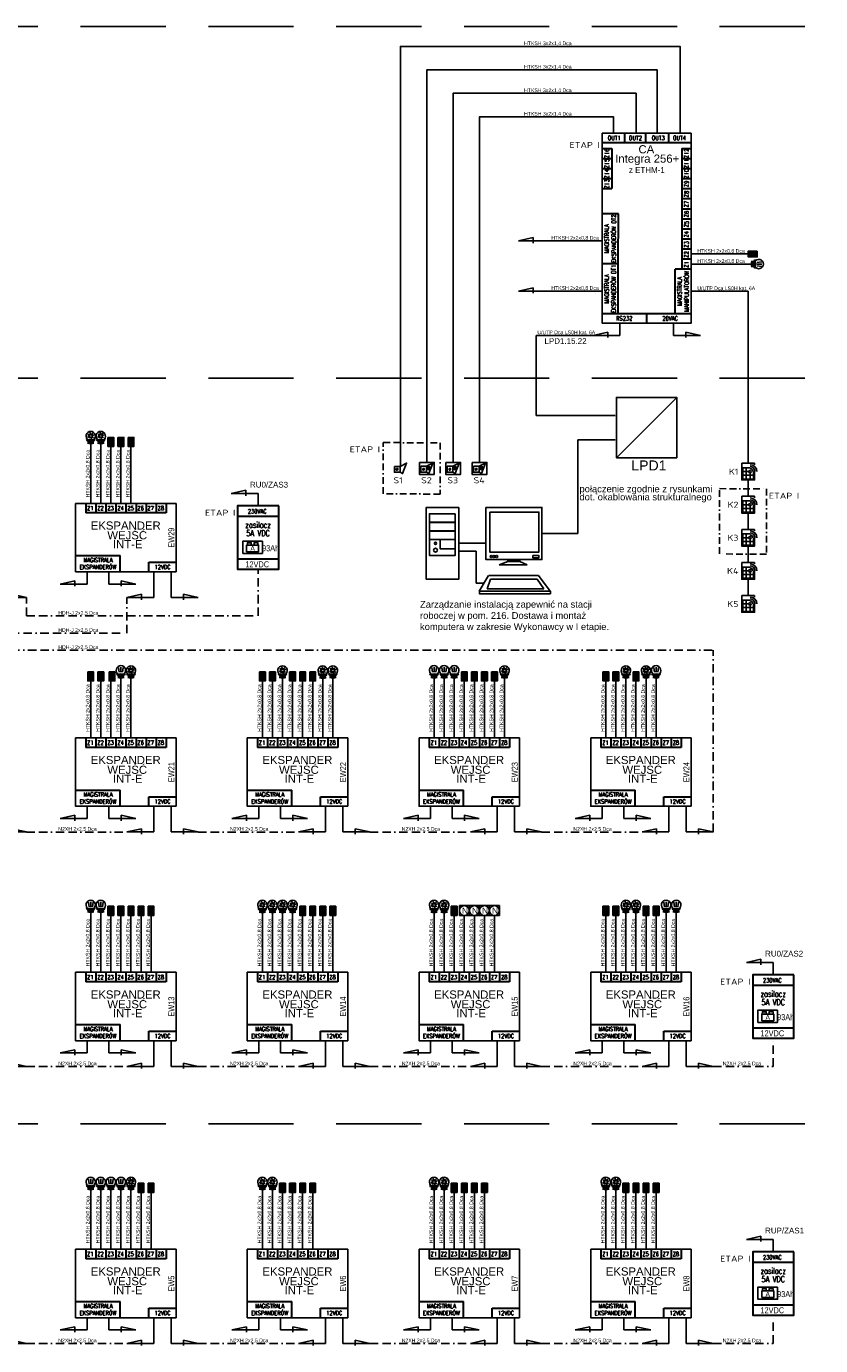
# Model space of a CAD drawing. Header units: millimetres. Extents: x 94562 to 148980, y -25377 to 3008.
# Tile 122 of 140: x 119289 to 121656, y -16883 to -12949. Entities that reach past the tile are written whole.
import ezdxf
from ezdxf.enums import TextEntityAlignment as Align

# ---------------------------------------------------------------- set-up
doc = ezdxf.new("R2010")
doc.units = ezdxf.units.MM
doc.set_wipeout_variables(frame=1)
doc.linetypes.add('BORDER2', pattern=[0.875, 0.25, -0.125, 0.25, -0.125, 0, -0.125])
doc.linetypes.add('HIDDENX2', pattern=[19.05, 12.7, -6.35])
doc.layers.add('el_korytka elektryczne ogólne', color=7, linetype='Continuous', true_color=0x003cf0)
for name, color, linetype in [('tt_opis', 30, 'Continuous'), ('tt_pomoc', 42, 'Continuous'), ('tt_symbole', 40, 'Continuous')]:
    doc.layers.add(name, color=color, linetype=linetype)
doc.styles.add('Arial CE', font='arial.ttf')
doc.styles.add('Arial$001', font='arial.ttf', dxfattribs={"height": 1.422839})
doc.styles.add('iso', font='isocpeur.ttf', dxfattribs={"width": 1.2})
doc.styles.add('ROMANC', font='times.ttf', dxfattribs={"height": 20})
doc.styles.add('ROMANS', font='romans', dxfattribs={"width": 0.85})
doc.styles.get("Standard").update_dxf_attribs({"font": 'arial.ttf'})

# ---------------------------------------------------------------- blocks, each defined once
blk = doc.blocks.new('Integra 256+')
at = {"layer": 'tt_symbole', "lineweight": 30}
for p, q in [((116822.5, -14462.1), (116822.5, -14433.6)), ((116885.6, -14462.1), (116885.6, -14433.6)), ((116953.8, -14462.1), (116953.8, -14433.6)), ((116755, -14462.1), (117020.7, -14462.1)), ((116755, -14479.3), (116783.5, -14479.3)), ((116755, -14509.3), (116783.5, -14509.3)), ((116783.5, -14479.3), (116783.5, -14599.2)), ((116992.3, -14479.3), (116992.3, -14839.1)), ((116992.3, -14479.3), (117020.7, -14479.3)), ((116992.3, -14509.3), (117020.7, -14509.3)), ((116755, -14539.3), (116783.5, -14539.3)), ((116992.3, -14539.3), (117020.7, -14539.3)), ((116755, -14569.2), (116783.5, -14569.2)), ((116992.3, -14569.2), (117020.7, -14569.2)), ((116755, -14599.2), (116783.5, -14599.2)), ((116992.3, -14599.2), (117020.7, -14599.2)), ((116992.3, -14629.2), (117020.7, -14629.2)), ((116992.4, -14659.2), (117020.8, -14659.2)), ((116803.6, -14674.4), (116755, -14674.4)), ((116803.2, -14824), (116803.6, -14674.4)), ((116992.3, -14689.2), (117020.8, -14689.2)), ((116992.3, -14719.2), (117020.8, -14719.2)), ((116992.3, -14749.2), (117020.7, -14749.2)), ((116992.3, -14779.2), (117020.7, -14779.2)), ((116803.2, -14824), (116755, -14824)), ((116802.9, -14972), (116803.2, -14824)), ((116992.3, -14809.1), (117020.7, -14809.1)), ((116972.5, -14972), (116972.6, -14839.1)), ((117020.7, -14839.1), (116972.5, -14839.1)), ((116755, -14972), (117020.7, -14972)), ((116887.9, -15000.4), (116887.9, -14972))]:
    blk.add_line(p, q, dxfattribs=at)
at = {"layer": 'tt_symbole'}
for p, q in [((116808, -15037), (116808, -15000.4)), ((116967.7, -15037), (116967.7, -15000.4)), ((116728, -15037), (116771.5, -15027.4)), ((116808, -15037), (116728, -15037)), ((116771.5, -15027.4), (116771.5, -15043.5)), ((116967.7, -15037), (117047.8, -15037)), ((117047.8, -15037), (117004.3, -15027.4)), ((117004.3, -15027.4), (117004.3, -15043.5))]:
    blk.add_line(p, q, dxfattribs=at)
at = {"layer": 'tt_symbole', "linetype": 'Continuous', "lineweight": -2}
for points in [[(116755, -14433.6), (117020.7, -14433.6), (117020.7, -14433.6)], [(116755, -15000.4), (116755, -14433.6), (116755, -14433.6)], [(117020.7, -14433.6), (117020.7, -15000.4), (117020.7, -15000.4)], [(117020.7, -15000.4), (116755, -15000.4), (116755, -15000.4)]]:
    blk.add_lwpolyline(points, dxfattribs=at)
at = {"layer": 'tt_symbole', "style": 'Arial$001'}
for s, height, p in [('CA', 24.22, (116863.3, -14494.1)), ('Integra 256+', 24.217, (116793.9, -14521.9))]:
    blk.add_text(s, height=height, dxfattribs=at).set_placement(p)
at = {"layer": 'tt_symbole', "char_height": 12.6, "width": 272.559, "attachment_point": 5, "style": 'ROMANS'}
for s, insert, rotation in [('OUT1', (116790.9, -14448), 359.9919), ('OUT2', (116854, -14448), 359.9919), ('OUT3', (116922.2, -14448), 359.9919), ('OUT4', (116985.3, -14448), 359.9919), ('{\\W0.8;Z16}', (116769.3, -14494), 89.9919), ('{\\W0.8;Z15}', (116769.3, -14524.5), 89.9919), ('{\\W0.8;Z12}', (117006.6, -14494), 89.9919), ('{\\W0.8;Z11}', (117006.6, -14524.5), 89.9919), ('{\\W0.8;Z14}', (116769.3, -14554.4), 89.9919), ('{\\W0.8;Z10}', (117006.6, -14554.4), 89.9919), ('{\\W0.8;Z13}', (116769.3, -14585.2), 89.9919), ('{\\W0.8;Z9}', (117006.6, -14585.2), 89.9919), ('{\\W0.8;Z8}', (117006.6, -14615.2), 89.9919), ('{\\W0.8;Z6}', (117006.6, -14675.2), 89.9919), ('{\\W0.8;Z7}', (117006.6, -14645.2), 89.9919), ('{\\W0.8;MAGISTRALA \\PEKSPANDERÓW DT2}', (116779.2, -14748.2), 89.9919), ('{\\W0.8;Z5}', (117006.6, -14705.2), 89.9919), ('{\\W0.8;Z4}', (117006.6, -14735.2), 89.9919), ('{\\W0.8;Z3}', (117006.6, -14765.2), 89.9919), ('{\\W0.8;Z2}', (117006.6, -14795.1), 89.9919), ('{\\W0.8;Z1}', (117006.6, -14825.1), 89.9919), ('{\\W0.8;MAGISTRALA \\PEKSPANDERÓW DT1}', (116778.8, -14897.8), 89.9919), ('{\\W0.8;MAGISTRALA \\PMANIPULATORÓW}', (116996.4, -14905.4), 89.9919), ('RS232', (116820.9, -14986.3), 359.9919), ('{\\W0.8;20VAC}', (116957.7, -14986.3), 359.9919)]:
    blk.add_mtext(s, dxfattribs=dict(at, insert=insert, rotation=rotation))
at = {"layer": 'tt_symbole', "linetype": 'Continuous', "lineweight": 20, "ltscale": 6, "insert": (116834.8, -14535.2), "char_height": 17, "width": 342.619, "attachment_point": 1}
blk.add_mtext('z ETHM-1', dxfattribs=at)
blk = doc.blocks.new('EKS WE')
at = {"layer": 'tt_symbole', "lineweight": 30}
for p, q in [((117911.6, -14454.7), (117911.6, -14483.1)), ((117941.6, -14454.7), (117941.6, -14483.1)), ((117971.6, -14454.7), (117971.6, -14483.1)), ((118001.6, -14454.7), (118001.6, -14483.1)), ((118031.6, -14454.7), (118031.6, -14483.1)), ((118061.6, -14454.7), (118061.6, -14483.1)), ((118091.6, -14454.7), (118091.6, -14483.1)), ((118121.5, -14454.7), (118121.5, -14483.1)), ((118151.5, -14454.7), (118151.5, -14483.1)), ((118151.5, -14483.1), (117911.6, -14483.1)), ((117881.7, -14610.4), (118014.5, -14610.4)), ((118014.5, -14658.6), (118014.5, -14610.4)), ((118099.9, -14630.2), (118181.5, -14630.2)), ((118099.9, -14658.6), (118099.9, -14630.2))]:
    blk.add_line(p, q, dxfattribs=at)
at = {"layer": 'tt_symbole'}
for p, q in [((117915.6, -14695.2), (117915.6, -14658.6)), ((117980.5, -14695.2), (117980.5, -14658.6)), ((118114.8, -14735.4), (118114.8, -14658.6)), ((118166.6, -14735.4), (118166.6, -14658.6)), ((117835.6, -14695.2), (117879.1, -14685.6)), ((117915.6, -14695.2), (117835.6, -14695.2)), ((117879.1, -14685.6), (117879.1, -14701.7)), ((117980.5, -14695.2), (118060.6, -14695.2)), ((118060.6, -14695.2), (118017.1, -14685.6)), ((118017.1, -14685.6), (118017.1, -14701.7)), ((118034.7, -14735.4), (118078.2, -14725.8)), ((118114.8, -14735.4), (118034.7, -14735.4)), ((118078.2, -14725.8), (118078.2, -14741.9)), ((118166.6, -14735.4), (118246.7, -14735.4)), ((118246.7, -14735.4), (118203.2, -14725.8)), ((118203.2, -14725.8), (118203.2, -14741.9))]:
    blk.add_line(p, q, dxfattribs=at)
at = {"layer": 'tt_symbole', "linetype": 'Continuous', "lineweight": -2}
for points in [[(117881.7, -14658.6), (117881.7, -14454.7)], [(117881.7, -14454.7), (118181.5, -14454.7)], [(118181.5, -14658.6), (118181.5, -14454.7)], [(118181.5, -14658.6), (117881.7, -14658.6), (117881.7, -14658.6)]]:
    blk.add_lwpolyline(points, dxfattribs=at)
at = {"color": 0, "width": 0.8}
blk.add_attdef('AK', text='', height=18, rotation=89.9919, dxfattribs=at).set_placement((118167, -14556.9), align=Align.MIDDLE_CENTER)
at = {"layer": 'tt_symbole', "style": 'Arial$001'}
for s, p in [('EKSPANDER', (117926.6, -14532.9)), ('WEJŚĆ', (117976.2, -14562)), ('INT-E', (117992.7, -14588.6))]:
    blk.add_text(s, height=24.22, dxfattribs=at).set_placement(p)
at = {"layer": 'tt_symbole', "char_height": 12.6, "width": 272.559, "attachment_point": 5, "rotation": 359.9919, "style": 'ROMANS'}
for s, insert in [('{\\W0.8;Z1}', (117925.6, -14469)), ('{\\W0.8;Z2}', (117955.6, -14469)), ('{\\W0.8;Z3}', (117985.6, -14469)), ('{\\W0.8;Z4}', (118015.6, -14469)), ('{\\W0.8;Z5}', (118045.6, -14469)), ('{\\W0.8;Z6}', (118075.6, -14469)), ('{\\W0.8;Z7}', (118105.5, -14469)), ('{\\W0.8;Z8}', (118135.5, -14469)), ('{\\W0.8;MAGISTRALA \\PEKSPANDERÓW}', (117948.2, -14634.2)), ('{\\W0.8;12VDC}', (118140.7, -14644.5))]:
    blk.add_mtext(s, dxfattribs=dict(at, insert=insert))
blk = doc.blocks.new('SYM_ALM czujka PIR+MW')
at = {"layer": 'tt_symbole'}
for p, q in [((8.9, 1.7), (17.3, 1.7)), ((13.1, 5.2), (13.1, -5.2)), ((8.9, -1.7), (17.3, -1.7))]:
    blk.add_line(p, q, dxfattribs=at)
for points in [[(0, 0), (8.6, 0)], [(8.9, 5.2), (25.6, 12.7)], [(25.3, 4.9), (39.7, 7)], [(25.7, 0), (40.2, 0)], [(8.9, -5.2), (25.6, -12.7)], [(25.3, -4.9), (39.7, -7)]]:
    blk.add_lwpolyline(points, dxfattribs=at)
blk.add_lwpolyline([(8.9, 5.2), (17.3, 5.2), (17.3, -5.2), (8.9, -5.2)], close=True, dxfattribs=at)
for centre, radius, start, end in [((45.3, 0), 36.7, 164.7657, 195.2343), ((-8, 0), 29.1, 332.915, 27.085), ((31.3, 0), 13.9, 245.7911, 114.2089)]:
    blk.add_arc(centre, radius, start, end, dxfattribs=at)
blk = doc.blocks.new('SYM_ALM czujka zbicia')
at = {"layer": 'tt_symbole'}
for p, q in [((8.9, 1.7), (17.3, 1.7)), ((13.1, 5.2), (13.1, -5.2)), ((8.9, -1.7), (17.3, -1.7))]:
    blk.add_line(p, q, dxfattribs=at)
for points in [[(0, 0), (8.6, 0)], [(8.9, 5.2), (25.6, 12.7)], [(28, 2.4), (24.5, 5.8)], [(25.4, 5), (27.6, -6.5)], [(29.7, 4.2), (29.7, 8.5), (28.6, 7.4), (27, 9)], [(31.5, 5.9), (35, 2.4), (35, -2.6), (31.5, -6.1), (28, -2.6), (28, 2.4), (31.5, 5.9)], [(33.3, 4.2), (37.2, 8.1)], [(35, -0.1), (38.9, -0.1), (42.3, 3.3)], [(35.2, 6.1), (35.2, 8.1)], [(35.2, 6.1), (38.2, 6.1)], [(35.5, -4.4), (38.8, 3.6)], [(8.9, -5.2), (25.6, -12.7)], [(28, -2.6), (23.2, -2.6)], [(29.7, -4.4), (25.6, -8.5)], [(31.5, -6.1), (34.6, -9.3)], [(33.3, -4.4), (37.7, -4.4), (40.1, -6.8)], [(34.1, -8.8), (36, -8.8)]]:
    blk.add_lwpolyline(points, dxfattribs=at)
blk.add_lwpolyline([(8.9, 5.2), (17.3, 5.2), (17.3, -5.2), (8.9, -5.2)], close=True, dxfattribs=at)
for centre, radius, start, end in [((45.3, 0), 36.7, 164.7657, 195.2343), ((-8, 0), 29.1, 332.915, 27.085), ((31.3, 0), 13.9, 245.7911, 114.2089)]:
    blk.add_arc(centre, radius, start, end, dxfattribs=at)
blk = doc.blocks.new('SYM_ALM kontaktron')
at = {"layer": 'tt_symbole', "transparency": 33554687}
for points in [[(-2.6, -14.2), (-2.6, 14.2), (-9.1, 14.2), (-9.1, -14.2)], [(9.1, -14.2), (9.1, 14.2), (2.6, 14.2), (2.6, -14.2)]]:
    blk.add_hatch(color=256, dxfattribs=at).paths.add_polyline_path(points)
at = {"layer": 'tt_symbole'}
blk.add_lwpolyline([(-9.1, 14.2), (9.1, 14.2), (9.1, -14.2), (-9.1, -14.2)], close=True, dxfattribs=at)
for points in [[(-2.6, 14.2), (-2.6, -14.2)], [(2.6, 14.2), (2.6, -14.2)]]:
    blk.add_lwpolyline(points, dxfattribs=at)
blk = doc.blocks.new('SYM_ALM sygn aku zas')
at = {"layer": 'tt_symbole', "transparency": 33554687}
blk.add_hatch(color=256, dxfattribs=at).paths.add_polyline_path([(-2, 0), (-2, -2.7), (-0.7, -2.7), (-0.7, 2.7), (-2, 2.7)])
at = {"layer": 'tt_symbole'}
for points in [[(-8.6, 8.8), (8.6, 8.8), (8.6, -8.8), (-8.6, -8.8)], [(-2, 2.7), (-0.7, 2.7), (-0.7, -2.7), (-2, -2.7)]]:
    blk.add_lwpolyline(points, close=True, dxfattribs=at)
for points in [[(-4.7, 0), (-2, 0)], [(0.7, 4), (0.7, -4)], [(0.7, 0), (3.4, 0)], [(8.6, -8.8), (15.9, -12.8), (27.8, 18.6), (8.6, 8.8)]]:
    blk.add_lwpolyline(points, dxfattribs=at)
blk = doc.blocks.new('SYM_ALM sygn opt-aku zas zewn')
blk.add_wipeout([(0, 35.9), (44.2, 35.9), (44.2, 0), (0, 0)])
blk.add_hatch(color=256).paths.add_polyline_path([(10.5, 17.9), (10.5, 12.6), (11.8, 12.6), (11.8, 17.9)])
for points in [[(0, 35.9), (44.2, 35.9), (44.2, 0), (0, 0)], [(3.9, 24.1), (21.1, 24.1), (21.1, 6.4), (3.9, 6.4)], [(10.5, 17.9), (11.8, 17.9), (11.8, 12.6), (10.5, 12.6)]]:
    blk.add_lwpolyline(points, close=True)
for points in [[(7.8, 15.3), (10.5, 15.3)], [(13.2, 19.2), (13.2, 11.3)], [(13.2, 15.3), (16, 15.3)], [(21.1, 6.4), (28.4, 2.5), (40.4, 33.9), (21.1, 24.1)], [(24.3, 15.4), (31, 22.1)], [(24.3, 22.1), (31, 15.4)]]:
    blk.add_lwpolyline(points)
blk.add_circle((27.7, 18.8), 4.74)
blk = doc.blocks.new('SSWiN Akumulator')
at = {"linetype": 'ByBlock', "lineweight": -2}
blk.add_lwpolyline([(59.8, 74.8), (-59.8, 74.8), (-59.8, 0), (59.8, 0)], close=True, dxfattribs=at)
at = {"linetype": 'ByBlock', "lineweight": -2, "ltscale": 10}
for points in [[(-36.7, 10.1), (36.7, 10.1), (36.7, 50.7), (-36.7, 50.7)], [(-32.3, 50.7), (-8.7, 50.7), (-8.7, 65.8), (-32.3, 65.8)], [(32.3, 50.7), (8.7, 50.7), (8.7, 65.8), (32.3, 65.8)]]:
    blk.add_lwpolyline(points, close=True, dxfattribs=at)
at = {"linetype": 'ByBlock', "lineweight": -2, "ltscale": 10, "style": 'ROMANC'}
for s, p in [('+', (-27.4, 50.2)), ('-', (16.4, 53))]:
    blk.add_text(s, height=16.2, dxfattribs=at).set_placement(p)
at = {"style": 'Arial CE'}
blk.add_text('A', height=30, dxfattribs=at).set_placement((0, 30.4), align=Align.MIDDLE_CENTER)
blk = doc.blocks.new('ZAS')
at = {"color": 0}
for p, q in [((-141.3, 225.8), (-97.8, 235.4)), ((-61.2, 225.8), (-141.3, 225.8)), ((-97.8, 235.4), (-97.8, 219.3)), ((-61.2, 189.3), (-61.2, 225.8))]:
    blk.add_line(p, q, dxfattribs=at)
at = {"color": 0, "lineweight": 30}
for p, q in [((-122.4, 158.4), (0, 158.4)), ((-122.4, 30.8), (0, 30.8))]:
    blk.add_line(p, q, dxfattribs=at)
blk.add_lwpolyline([(0, 189.3), (-122.4, 189.3), (-122.4, 0), (0, 0)], close=True, dxfattribs=at)
at = {"color": 0, "xscale": 0.4874940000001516, "yscale": 0.4874940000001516, "zscale": 0.4874940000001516}
blk.add_blockref('SSWiN Akumulator', (-77.6, 47.5), dxfattribs=at)
at = {"color": 0, "insert": (-64, 172.5), "char_height": 12.6, "width": 272.559, "attachment_point": 5, "rotation": 359.9919, "style": 'ROMANS'}
blk.add_mtext('\\Fromans.shx;\\W0.8;230VAC', dxfattribs=at)
at = {"color": 0, "char_height": 18, "width": 484.501, "attachment_point": 2, "rotation": 359.9919}
for s, insert in [('\\Fromans.shx;\\W0.8;zasilacz', (-61.4, 141.3)), ('{\\Fromans|c238;\\W0.8;5A VDC}', (-61.4, 116.5))]:
    blk.add_mtext(s, dxfattribs=dict(at, insert=insert))
at = {"color": 0, "width": 0.8}
for tag, rotation, p in [('AK', 89.9919, (-26.4, 62.5)), ('24VAC', 359.9919, (-64, 14.7))]:
    blk.add_attdef(tag, text='', height=18, rotation=rotation, dxfattribs=at).set_placement(p, align=Align.MIDDLE_CENTER)
blk = doc.blocks.new('PN1')
at = {"layer": 'tt_symbole'}
for p, q in [((-14.7, 29.5), (14.7, 29.5)), ((-14.7, 0), (-14.7, 29.5)), ((14.7, 0), (-14.7, 0)), ((14.7, 29.5), (14.7, 0))]:
    blk.add_line(p, q, dxfattribs=at)
blk.add_circle((0, 14.7), 14.7, dxfattribs=at)
at = {"layer": 'tt_symbole', "insert": (-7.3, 23.8), "char_height": 18, "attachment_point": 1}
blk.add_mtext_dynamic_manual_height_columns('N', width=6.122, gutter_width=12.5, heights=[0], dxfattribs=at)
blk = doc.blocks.new('SYM_ALM manip z czyt kart')
blk.add_line((13.6, 35.8), (13.6, 32.5))
for points in [[(-13.6, 35.8), (13.6, 35.8)], [(13.6, 17.9), (13.6, 0), (-13.6, 0), (-13.6, 35.8)], [(-11.6, 25.9), (4, 25.9)], [(11.6, 17.9), (11.6, 2), (-11.6, 2), (-11.6, 25.9)], [(-11.6, 17.9), (1.3, 17.9)], [(-11.6, 10), (11.6, 10)], [(-4, 2), (-4, 25.9)], [(4, 2), (4, 15.3)]]:
    blk.add_lwpolyline(points)
blk.add_circle((4, 17.9), 2.64)
for radius in [14.6, 10.6, 6.27]:
    blk.add_arc((4, 17.9), radius, 0, 90)
blk = doc.blocks.new('Z$W@#3F003CB0')
at = {"layer": 'tt_symbole'}
for p, q in [((-53.8, -13.8), (23.8, -13.8)), ((-53.8, -37.5), (-4.2, -37.5)), ((-4.2, -37.5), (-4.2, -128.7)), ((87.1, -66.8), (62.1, -76.6)), ((142.6, -76.6), (120.9, -66.8)), ((4.5, -151.5), (31.7, -107)), ((32.8, -107), (175.2, -107)), ((62.1, -76.6), (142.6, -76.6)), ((175.2, -107), (207.9, -151.5)), ((-4.2, -128.7), (16.9, -128.7)), ((27.3, -145), (37.1, -117.8)), ((190.5, -145), (27.3, -145)), ((37.1, -117.8), (170.9, -117.8)), ((170.9, -117.8), (190.5, -145)), ((207.9, -151.5), (4.5, -151.5))]:
    blk.add_line(p, q, dxfattribs=at)
for points in [[(-53.8, 88.2), (-147, 88.2), (-147, -117.6), (-53.8, -117.6)], [(24.3, 88.2), (184.8, 88.2), (184.8, -61.3), (24.3, -61.3)], [(-63.8, 70.1), (-137.8, 70.1), (-137.8, 46.2), (-63.8, 46.2)], [(-63.8, 70.1), (-137.8, 70.1), (-137.8, -49.4), (-63.8, -49.4)], [(-63.8, 45.1), (-137.8, 45.1), (-137.8, 21.2), (-63.8, 21.2)], [(35.2, 75.2), (176.1, 75.2), (176.1, -39.6), (35.2, -39.6)], [(-63.8, 20.1), (-137.8, 20.1), (-137.8, -3.8), (-63.8, -3.8)], [(-63.8, -3.8), (-107.3, -3.8), (-107.3, -29.9), (-63.8, -29.9)], [(87.1, -62.5), (120.9, -62.5), (120.9, -66.8), (87.1, -66.8)], [(158.9, -49.3), (175.7, -49.3), (175.7, -56.2), (158.9, -56.2)], [(5.6, -151.5), (209, -151.5), (209, -159.1), (5.6, -159.1)]]:
    blk.add_lwpolyline(points, close=True, dxfattribs=at)
for centre, radius in [((-120.4, -34.2), 5.43), ((-120.4, -14.6), 3.26), ((39.2, -52.3), 2.97), ((47.1, -52.3), 2.97), ((55, -52.3), 2.97)]:
    blk.add_circle(centre, radius, dxfattribs=at)

msp = doc.modelspace()

# ---------------------------------------------------------------- linework, layer by layer
at = {"layer": 'tt_opis', "linetype": 'HIDDENX2', "ltscale": 20}
for points in [[(117164.5, -12949.2), (121656.4, -12949.2)], [(117164.5, -13997.7), (121656.4, -13997.7)], [(117164.5, -16221.7), (121656.4, -16221.7)]]:
    msp.add_lwpolyline(points, dxfattribs=at)
at = {"layer": 'tt_pomoc'}
for p, q in [((120755.7, -13588.7), (120799.2, -13579.1)), ((121005.3, -13588.7), (120755.7, -13588.7)), ((120799.2, -13579.1), (120799.2, -13595.2)), ((120755.7, -13738.3), (120799.2, -13728.7)), ((121005.3, -13738.3), (120755.7, -13738.3)), ((120799.2, -13728.7), (120799.2, -13744.8)), ((120808.7, -13870.6), (120808.7, -14109.1)), ((121044.4, -14109.1), (120808.7, -14109.1)), ((120932.8, -14181.7), (120932.8, -14461.4)), ((121044.4, -14181.7), (120932.8, -14181.7)), ((120825.9, -14461.4), (120932.8, -14461.4))]:
    msp.add_line(p, q, dxfattribs=at)
at = {"layer": 'tt_pomoc', "lineweight": -2}
for points in [[(121440.4, -13627.8), (121271, -13627.8), (121271, -13627.8)], [(121440.4, -13657.8), (121271, -13657.8), (121271, -13657.8)], [(121440.4, -13739.2), (121271, -13739.2), (121271, -13739.2)], [(120978.2, -13870.6), (120808.7, -13870.6), (120808.7, -13870.6)], [(119480.8, -14201.9), (119480.8, -14371.4), (119480.8, -14371.4)], [(119510.8, -14201.9), (119510.8, -14371.4), (119510.8, -14371.4)], [(119540.8, -14201.9), (119540.8, -14371.4), (119540.8, -14371.4)], [(119570.8, -14201.9), (119570.8, -14371.4), (119570.8, -14371.4)], [(119600.7, -14201.9), (119600.7, -14371.3), (119600.7, -14371.3)], [(119480.8, -14901), (119480.8, -15070.5), (119480.8, -15070.5)], [(119510.8, -14901), (119510.8, -15070.5), (119510.8, -15070.5)], [(119540.8, -14901), (119540.8, -15070.5), (119540.8, -15070.5)], [(119570.8, -14901), (119570.8, -15070.5), (119570.8, -15070.5)], [(119600.7, -14901), (119600.7, -15070.5), (119600.7, -15070.5)], [(119992.6, -14901), (119992.6, -15070.5), (119992.6, -15070.5)], [(120022.5, -14901), (120022.5, -15070.5), (120022.5, -15070.5)], [(120052.5, -14901), (120052.5, -15070.5), (120052.5, -15070.5)], [(120082.5, -14901), (120082.5, -15070.5), (120082.5, -15070.5)], [(120112.5, -14901), (120112.5, -15070.5), (120112.5, -15070.5)], [(120142.5, -14901), (120142.5, -15070.5), (120142.5, -15070.5)], [(120172.5, -14901.1), (120172.5, -15070.6), (120172.5, -15070.6)], [(120202.5, -14901), (120202.5, -15070.5), (120202.5, -15070.5)], [(120504.3, -14901), (120504.3, -15070.5), (120504.3, -15070.5)], [(120534.3, -14901), (120534.3, -15070.5), (120534.3, -15070.5)], [(120564.3, -14901), (120564.3, -15070.5), (120564.3, -15070.5)], [(120594.3, -14901), (120594.3, -15070.5), (120594.3, -15070.5)], [(120624.3, -14901), (120624.3, -15070.5), (120624.3, -15070.5)], [(120654.3, -14901), (120654.3, -15070.5), (120654.3, -15070.5)], [(120684.2, -14901), (120684.2, -15070.5), (120684.2, -15070.5)], [(120714.2, -14901), (120714.2, -15070.5), (120714.2, -15070.5)], [(121016.1, -14901), (121016.1, -15070.5), (121016.1, -15070.5)], [(121046.1, -14901), (121046.1, -15070.5), (121046.1, -15070.5)], [(121076, -14901), (121076, -15070.5), (121076, -15070.5)], [(121106, -14901), (121106, -15070.5), (121106, -15070.5)], [(121136, -14901), (121136, -15070.5), (121136, -15070.5)], [(121166, -14901), (121166, -15070.5), (121166, -15070.5)], [(119480.8, -15600.2), (119480.8, -15769.7), (119480.8, -15769.7)], [(119510.8, -15600.2), (119510.8, -15769.7), (119510.8, -15769.7)], [(119540.8, -15600.2), (119540.8, -15769.7), (119540.8, -15769.7)], [(119570.8, -15600.2), (119570.8, -15769.7), (119570.8, -15769.7)], [(119600.7, -15600.2), (119600.7, -15769.7), (119600.7, -15769.7)], [(119630.7, -15600.2), (119630.7, -15769.7), (119630.7, -15769.7)], [(119660.7, -15600.2), (119660.7, -15769.7), (119660.7, -15769.7)], [(119992.6, -15600.2), (119992.6, -15769.7), (119992.6, -15769.7)], [(120022.5, -15600.2), (120022.5, -15769.7), (120022.5, -15769.7)], [(120052.5, -15600.2), (120052.5, -15769.7), (120052.5, -15769.7)], [(120082.5, -15600.2), (120082.5, -15769.7), (120082.5, -15769.7)], [(120112.5, -15600.2), (120112.5, -15769.7), (120112.5, -15769.7)], [(120142.5, -15600.2), (120142.5, -15769.7), (120142.5, -15769.7)], [(120172.5, -15600.2), (120172.5, -15769.7), (120172.5, -15769.7)], [(120202.5, -15600.2), (120202.5, -15769.7), (120202.5, -15769.7)], [(120504.3, -15600.2), (120504.3, -15769.7), (120504.3, -15769.7)], [(120534.3, -15600.2), (120534.3, -15769.7), (120534.3, -15769.7)], [(120564.3, -15600.2), (120564.3, -15769.7), (120564.3, -15769.7)], [(120594.3, -15600.2), (120594.3, -15769.7), (120594.3, -15769.7)], [(120624.3, -15600.2), (120624.3, -15769.7), (120624.3, -15769.7)], [(120654.3, -15600.2), (120654.3, -15769.7), (120654.3, -15769.7)], [(120684.2, -15600.2), (120684.2, -15769.7), (120684.2, -15769.7)], [(121016.1, -15600.2), (121016.1, -15769.7), (121016.1, -15769.7)], [(121046.1, -15600.2), (121046.1, -15769.7), (121046.1, -15769.7)], [(121076, -15600.2), (121076, -15769.7), (121076, -15769.7)], [(121106, -15600.2), (121106, -15769.7), (121106, -15769.7)], [(121136, -15600.2), (121136, -15769.7), (121136, -15769.7)], [(121166, -15600.2), (121166, -15769.7), (121166, -15769.7)], [(121196, -15600.2), (121196, -15769.7), (121196, -15769.7)], [(121226, -15600.2), (121226, -15769.7), (121226, -15769.7)], [(119480.8, -16425.9), (119480.8, -16595.4), (119480.8, -16595.4)], [(119510.8, -16425.9), (119510.8, -16595.4), (119510.8, -16595.4)], [(119540.8, -16425.9), (119540.8, -16595.4), (119540.8, -16595.4)], [(119570.8, -16425.9), (119570.8, -16595.4), (119570.8, -16595.4)], [(119600.7, -16425.9), (119600.7, -16595.4), (119600.7, -16595.4)], [(119630.7, -16425.9), (119630.7, -16595.4), (119630.7, -16595.4)], [(119660.7, -16425.9), (119660.7, -16595.4), (119660.7, -16595.4)], [(119992.6, -16425.9), (119992.6, -16595.4), (119992.6, -16595.4)], [(120022.5, -16425.9), (120022.5, -16595.4), (120022.5, -16595.4)], [(120052.5, -16425.9), (120052.5, -16595.4), (120052.5, -16595.4)], [(120082.5, -16425.9), (120082.5, -16595.4), (120082.5, -16595.4)], [(120112.5, -16425.9), (120112.5, -16595.4), (120112.5, -16595.4)], [(120142.5, -16425.9), (120142.5, -16595.4), (120142.5, -16595.4)], [(120504.3, -16425.9), (120504.3, -16595.4), (120504.3, -16595.4)], [(120534.3, -16425.9), (120534.3, -16595.4), (120534.3, -16595.4)], [(120564.3, -16425.9), (120564.3, -16595.4), (120564.3, -16595.4)], [(120594.3, -16425.9), (120594.3, -16595.4), (120594.3, -16595.4)], [(120624.3, -16425.9), (120624.3, -16595.4), (120624.3, -16595.4)], [(120654.3, -16425.9), (120654.3, -16595.4), (120654.3, -16595.4)], [(121016.1, -16425.9), (121016.1, -16595.4), (121016.1, -16595.4)], [(121046.1, -16425.9), (121046.1, -16595.4), (121046.1, -16595.4)], [(121076, -16425.9), (121076, -16595.4), (121076, -16595.4)], [(121106, -16425.9), (121106, -16595.4), (121106, -16595.4)], [(121136, -16425.9), (121136, -16595.4), (121136, -16595.4)], [(121166, -16425.9), (121166, -16595.4), (121166, -16595.4)]]:
    msp.add_lwpolyline(points, dxfattribs=at)
at = {"layer": 'tt_pomoc'}
for points in [[(121440.4, -13739.2), (121440.4, -14251.6)], [(121440.4, -14301.7), (121440.4, -14350.2)], [(121440.4, -14400.4), (121440.4, -14448.9)], [(121440.4, -14499), (121440.4, -14547.5)], [(121440.4, -14597.6), (121440.4, -14646.1)]]:
    msp.add_lwpolyline(points, dxfattribs=at)
at = {"layer": 'tt_pomoc', "linetype": 'BORDER2', "ltscale": 80}
msp.add_lwpolyline([(121355.2, -14327.5), (121494.8, -14328.2), (121494.8, -14522.9), (121355.2, -14522.2)], close=True, dxfattribs=at)
at = {"layer": 'tt_pomoc', "linetype": 'BORDER2', "ltscale": 100}
for points in [[(119979.9, -14707.1), (119979.9, -14567.9)], [(119289.1, -14707.1), (119289.1, -14652.1)], [(119588.9, -14758.1), (119588.9, -14652.1)], [(119289.1, -14707.1), (119979.9, -14707.1)], [(117753.8, -14758.1), (119588.9, -14758.1)], [(117541.8, -14809.2), (121336.1, -14809.2)], [(121336.1, -15351.3), (121336.1, -14809.2)], [(119289.1, -15351.3), (119588.9, -15351.3)], [(119800.8, -15351.3), (120100.6, -15351.3)], [(120312.6, -15351.3), (120612.4, -15351.3)], [(120824.4, -15351.3), (121124.1, -15351.3)], [(121515.2, -16050.4), (121515.2, -15966.3)], [(119289.1, -16050.4), (119588.9, -16050.4)], [(119800.8, -16050.4), (120100.6, -16050.4)], [(120312.6, -16050.4), (120612.4, -16050.4)], [(120824.4, -16050.4), (121124.1, -16050.4)], [(121336.1, -16050.4), (121515.2, -16050.4)], [(121515.2, -16876.2), (121515.2, -16792)], [(119289.1, -16876.2), (119588.9, -16876.2)], [(119800.8, -16876.2), (120100.6, -16876.2)], [(120312.6, -16876.2), (120612.4, -16876.2)], [(120824.4, -16876.2), (121124.1, -16876.2)], [(121336.1, -16876.2), (121515.2, -16876.2)]]:
    msp.add_lwpolyline(points, dxfattribs=at)
at = {"layer": 'tt_symbole'}
msp.add_line((121047.8, -14235.4), (121227.8, -14055.4), dxfattribs=at)
msp.add_lwpolyline([(121047.8, -14235.4), (121227.8, -14235.4), (121227.8, -14055.4), (121047.8, -14055.4)], close=True, dxfattribs=at)

# ---------------------------------------------------------------- block references
at = {"layer": 'el_korytka elektryczne ogólne'}
msp.add_blockref('Integra 256+', (4250.2, 1166.3), dxfattribs=at)
at = {"layer": 'tt_pomoc'}
for p in [(120594.3, -15600.2), (120624.3, -15600.2), (120654.3, -15600.2), (120684.2, -15600.2)]:
    msp.add_blockref('PN1', p, dxfattribs=at)
at = {"layer": 'tt_symbole', "color": 1, "xscale": 0.96, "yscale": 0.96, "zscale": 0.96, "rotation": 270}
msp.add_blockref('SYM_ALM kontaktron', (121454.1, -13627.8), dxfattribs=at)
at = {"layer": 'tt_symbole'}
for name, p in [('SYM_ALM czujka PIR+MW', (121441, -13657.8)), ('SYM_ALM sygn aku zas', (120394.4, -14269.8)), ('SYM_ALM sygn opt-aku zas zewn', (120460.5, -14285)), ('SYM_ALM sygn opt-aku zas zewn', (120539, -14285)), ('SYM_ALM sygn opt-aku zas zewn', (120617.6, -14285))]:
    msp.add_blockref(name, p, dxfattribs=at)
at = {"layer": 'tt_symbole', "rotation": 90}
for name, p in [('SYM_ALM czujka zbicia', (119480.8, -14201.9)), ('SYM_ALM czujka zbicia', (119510.8, -14201.9)), ('SYM_ALM czujka PIR+MW', (119570.8, -14900.5)), ('SYM_ALM czujka zbicia', (119600.7, -14901)), ('SYM_ALM czujka zbicia', (120052.5, -14901)), ('SYM_ALM czujka zbicia', (120172.5, -14901.1)), ('SYM_ALM czujka zbicia', (120202.5, -14901)), ('SYM_ALM czujka PIR+MW', (120504.3, -14900.5)), ('SYM_ALM czujka PIR+MW', (120534.3, -14900.5)), ('SYM_ALM czujka PIR+MW', (120564.3, -14900.5)), ('SYM_ALM czujka zbicia', (120714.2, -14901)), ('SYM_ALM czujka zbicia', (121076, -14901)), ('SYM_ALM czujka zbicia', (121136, -14901)), ('SYM_ALM czujka PIR+MW', (121166, -14900.5)), ('SYM_ALM czujka PIR+MW', (119480.8, -15599.7)), ('SYM_ALM czujka PIR+MW', (119510.8, -15599.7)), ('SYM_ALM czujka zbicia', (119992.6, -15600.2)), ('SYM_ALM czujka zbicia', (120022.5, -15600.2)), ('SYM_ALM czujka zbicia', (120052.5, -15600.2)), ('SYM_ALM czujka zbicia', (120082.5, -15600.2)), ('SYM_ALM czujka zbicia', (120504.3, -15600.2)), ('SYM_ALM czujka zbicia', (120534.3, -15600.2)), ('SYM_ALM czujka zbicia', (121076, -15600.2)), ('SYM_ALM czujka zbicia', (121106, -15600.2)), ('SYM_ALM czujka PIR+MW', (121196, -15599.7)), ('SYM_ALM czujka PIR+MW', (121226, -15599.7)), ('SYM_ALM czujka PIR+MW', (119480.8, -16425.9)), ('SYM_ALM czujka PIR+MW', (119510.8, -16425.9)), ('SYM_ALM czujka PIR+MW', (119540.8, -16425.9)), ('SYM_ALM czujka PIR+MW', (119570.8, -16425.9)), ('SYM_ALM czujka zbicia', (119600.7, -16425.9)), ('SYM_ALM czujka zbicia', (119992.6, -16425.9)), ('SYM_ALM czujka zbicia', (120022.5, -16425.9)), ('SYM_ALM czujka zbicia', (120504.3, -16425.9)), ('SYM_ALM czujka zbicia', (120534.3, -16425.9)), ('SYM_ALM czujka zbicia', (121016.1, -16425.9)), ('SYM_ALM czujka zbicia', (121046.1, -16425.9))]:
    msp.add_blockref(name, p, dxfattribs=at)
at = {"layer": 'tt_symbole', "color": 1, "xscale": 0.96, "yscale": 0.96, "zscale": 0.96}
for p in [(119540.8, -14188.2), (119570.8, -14188.2), (119600.7, -14188.2), (119480.8, -14887.4), (119510.8, -14887.4), (119544.3, -14887.4), (119992.6, -14887.4), (120022.5, -14887.4), (120082.5, -14887.4), (120112.5, -14887.4), (120142.5, -14887.4), (120594.3, -14887.4), (120624.3, -14887.4), (120654.3, -14887.4), (120684.2, -14887.4), (121016.1, -14887.4), (121046.1, -14887.4), (121106, -14887.4), (119540.8, -15586.5), (119570.8, -15586.5), (119600.7, -15586.5), (119630.7, -15586.5), (119660.7, -15586.5), (120112.5, -15586.5), (120142.5, -15586.5), (120172.5, -15586.5), (120202.5, -15586.5), (120564.3, -15586.5), (121016.1, -15586.5), (121046.1, -15586.5), (121136, -15586.5), (121166, -15586.5), (119630.7, -16412.3), (119660.7, -16412.3), (120052.5, -16412.2), (120082.5, -16412.2), (120112.5, -16412.2), (120142.5, -16412.3), (120564.3, -16412.2), (120594.3, -16412.2), (120624.3, -16412.2), (120654.3, -16412.3), (121076, -16412.2), (121106, -16412.2), (121136, -16412.2), (121166, -16412.3)]:
    msp.add_blockref('SYM_ALM kontaktron', p, dxfattribs=at)
at = {"layer": 'tt_symbole'}
for name, p, xscale, yscale, zscale in [('SYM_ALM manip z czyt kart', (121440.4, -14301.7), 1.4, 1.4, 1.4), ('SYM_ALM manip z czyt kart', (121440.4, -14400.4), 1.4, 1.4, 1.4), ('Z$W@#3F003CB0', (120633.7, -14475.4), 1.04, 1.04, 1.04), ('SYM_ALM manip z czyt kart', (121440.4, -14499), 1.4, 1.4, 1.4), ('SYM_ALM manip z czyt kart', (121440.4, -14597.6), 1.4, 1.4, 1.4), ('SYM_ALM manip z czyt kart', (121440.4, -14696.2), 1.4, 1.4, 1.4)]:
    msp.add_blockref(name, p, dxfattribs=dict(at, xscale=xscale, yscale=yscale, zscale=zscale))
ref = msp.add_blockref('ZAS', (120041.1, -14567.9), dxfattribs=at)
ref.add_attrib('AK', '93Ah', dxfattribs={"layer": '0', "color": 0, "height": 18, "rotation": 359.9919, "width": 0.8}).set_placement((120017, -14505.1), align=Align.MIDDLE_CENTER)
ref.add_attrib('24VAC', '12VDC', dxfattribs={"layer": '0', "color": 0, "height": 18, "rotation": 359.9919, "width": 0.8}).set_placement((119977.1, -14553.2), align=Align.MIDDLE_CENTER)
for p, values in [((1042.4, 83.3), {'AK': 'EW28'}), ((1554.2, 83.3), {'AK': 'EW29'}), ((1042.4, -615.8), {'AK': 'EW20'}), ((1554.2, -615.8), {'AK': 'EW21'}), ((2065.9, -615.8), {'AK': 'EW22'}), ((2577.7, -615.8), {'AK': 'EW23'}), ((3089.4, -615.8), {'AK': 'EW24'}), ((1042.4, -1315), {'AK': 'EW12'}), ((1554.2, -1315), {'AK': 'EW13'}), ((2065.9, -1315), {'AK': 'EW14'}), ((2577.7, -1315), {'AK': 'EW15'}), ((3089.4, -1315), {'AK': 'EW16'}), ((1042.4, -2140.8), {'AK': 'EW4'}), ((1554.2, -2140.8), {'AK': 'EW5'}), ((2065.9, -2140.8), {'AK': 'EW6'}), ((2577.7, -2140.8), {'AK': 'EW7'}), ((3089.4, -2140.8), {'AK': 'EW8'})]:
    msp.add_blockref('EKS WE', p, dxfattribs=at).add_auto_attribs(values)
ref = msp.add_blockref('ZAS', (121576.4, -15966.3), dxfattribs=at)
ref.add_attrib('AK', '93Ah', dxfattribs={"layer": '0', "color": 0, "height": 18, "rotation": 359.9919, "width": 0.8}).set_placement((121552.3, -15903.4), align=Align.MIDDLE_CENTER)
ref.add_attrib('24VAC', '12VDC', dxfattribs={"layer": '0', "color": 0, "height": 18, "rotation": 359.9919, "width": 0.8}).set_placement((121512.4, -15951.5), align=Align.MIDDLE_CENTER)
ref = msp.add_blockref('ZAS', (121576.4, -16792), dxfattribs=at)
ref.add_attrib('AK', '93Ah', dxfattribs={"layer": '0', "color": 0, "height": 18, "rotation": 359.9919, "width": 0.8}).set_placement((121552.3, -16729.1), align=Align.MIDDLE_CENTER)
ref.add_attrib('24VAC', '12VDC', dxfattribs={"layer": '0', "color": 0, "height": 18, "rotation": 359.9919, "width": 0.8}).set_placement((121512.4, -16777.3), align=Align.MIDDLE_CENTER)

# ---------------------------------------------------------------- texts
at = {"layer": 'tt_opis', "style": 'Arial$001'}
for s, p in [('HTKSH 3x2x1,4 Dca', (120772.4, -13005.2)), ('HTKSH 3x2x1,4 Dca', (120772.4, -13075.2)), ('HTKSH 3x2x1,4 Dca', (120772.4, -13145.2)), ('HTKSH 3x2x1,4 Dca', (120772.4, -13215.2)), ('HTKSH 2x2x0,8 Dca', (120853.6, -13585.2)), ('HTKSH 2x2x0,8 Dca', (121288.8, -13624.3)), ('HTKSH 2x2x0,8 Dca', (121288.8, -13654.3)), ('HTKSH 2x2x0,8 Dca', (120853.6, -13734.8)), ('U/UTP Dca LS0H kat. 6A', (121288.8, -13735.7)), ('U/UTP Dca LS0H kat. 6A', (120812, -13867.1)), ('HDH-J 2x2,5 Dca', (119384.1, -14703.6)), ('HDH-J 2x2,5 Dca', (119384.1, -14754.6)), ('HDH-J 2x2,5 Dca', (119384.1, -14805.6)), ('N2XH 2x2,5 Dca', (119384.1, -15347.8)), ('N2XH 2x2,5 Dca', (119895.9, -15347.8)), ('N2XH 2x2,5 Dca', (120407.6, -15347.8)), ('N2XH 2x2,5 Dca', (120919.4, -15347.8)), ('N2XH 2x2,5 Dca', (119384.1, -16046.9)), ('N2XH 2x2,5 Dca', (119895.9, -16046.9)), ('N2XH 2x2,5 Dca', (120407.6, -16046.9)), ('N2XH 2x2,5 Dca', (120919.4, -16046.9)), ('N2XH 2x2,5 Dca', (121364.6, -16046.9)), ('N2XH 2x2,5 Dca', (119384.1, -16872.7)), ('N2XH 2x2,5 Dca', (119895.9, -16872.7)), ('N2XH 2x2,5 Dca', (120407.6, -16872.7)), ('N2XH 2x2,5 Dca', (120919.4, -16872.7)), ('N2XH 2x2,5 Dca', (121364.6, -16872.7))]:
    msp.add_text(s, height=11, dxfattribs=at).set_placement(p)
for p in [(119477.3, -14353.5), (119507.3, -14353.5), (119537.3, -14353.5), (119567.3, -14353.5), (119597.2, -14353.5), (119477.3, -15052.7), (119507.3, -15052.7), (119537.3, -15052.7), (119567.3, -15052.7), (119597.2, -15052.7), (119989.1, -15052.7), (120019, -15052.7), (120049, -15052.7), (120079, -15052.7), (120109, -15052.7), (120139, -15052.7), (120169, -15052.7), (120199, -15052.7), (120500.8, -15052.7), (120530.8, -15052.6), (120560.8, -15052.6), (120590.8, -15052.7), (120620.8, -15052.7), (120650.7, -15052.7), (120680.7, -15052.7), (120710.7, -15052.7), (121012.6, -15052.7), (121042.6, -15052.7), (121072.5, -15052.7), (121102.5, -15052.7), (121132.5, -15052.7), (121162.5, -15052.7), (119477.3, -15751.8), (119507.3, -15751.8), (119537.3, -15751.8), (119567.3, -15751.8), (119597.2, -15751.8), (119627.2, -15751.8), (119657.2, -15751.8), (119989.1, -15751.8), (120019, -15751.8), (120049, -15751.8), (120079, -15751.8), (120109, -15751.8), (120139, -15751.8), (120169, -15751.8), (120199, -15751.8), (120500.8, -15751.8), (120530.8, -15751.8), (120560.8, -15751.8), (120590.8, -15751.8), (120620.8, -15751.8), (120650.7, -15751.8), (120680.7, -15751.8), (121012.6, -15751.8), (121042.6, -15751.8), (121072.5, -15751.8), (121102.5, -15751.8), (121132.5, -15751.8), (121162.5, -15751.8), (121192.5, -15751.8), (121222.5, -15751.8), (119477.3, -16577.6), (119507.3, -16577.6), (119537.3, -16577.6), (119567.3, -16577.6), (119597.2, -16577.6), (119627.2, -16577.6), (119657.2, -16577.6), (119989.1, -16577.6), (120019, -16577.6), (120049, -16577.6), (120079, -16577.6), (120109, -16577.6), (120139, -16577.6), (120500.8, -16577.6), (120530.8, -16577.6), (120560.8, -16577.6), (120590.8, -16577.6), (120620.8, -16577.6), (120650.7, -16577.6), (121012.6, -16577.6), (121042.6, -16577.6), (121072.5, -16577.6), (121102.5, -16577.6), (121132.5, -16577.6), (121162.5, -16577.6)]:
    msp.add_text('HTKSH 2x2x0,8 Dca', height=11, rotation=90, dxfattribs=at).set_placement(p)
at = {"layer": 'tt_opis'}
for s, p in [('połączenie zgodnie z rysunkami', (120937.6, -14338.3)), ('dot. okablowania strukturalnego', (120937.6, -14362.4))]:
    msp.add_text(s, height=20, dxfattribs=at).set_placement(p)
at = {"layer": 'tt_opis', "char_height": 18, "attachment_point": 6, "style": 'iso'}
for s, width, insert in [('ETAP I', 115.158, (120998.5, -13302.8)), ('ETAP I', 115.158, (120343.2, -14210.4)), ('K1', 38.575, (121411.6, -14277)), ('S1', 38.575, (120411, -14302.6)), ('ETAP I', 115.158, (121592.7, -14348.9)), ('ETAP I', 115.158, (119912, -14399.4)), ('K2', 38.575, (121411.6, -14375.6)), ('K3', 38.575, (121411.6, -14474.2)), ('K4', 38.575, (121411.6, -14572.8)), ('K5', 38.575, (121411.6, -14671.5)), ('ETAP I', 115.158, (121447.2, -15797.7)), ('ETAP I', 115.158, (121447.2, -16623.5))]:
    msp.add_mtext_dynamic_manual_height_columns(s, width=width, gutter_width=12.5, heights=[0], dxfattribs=dict(at, insert=insert))
at = {"layer": 'tt_opis', "linetype": 'Continuous', "lineweight": 20, "ltscale": 6, "attachment_point": 1}
for s, insert, char_height, width in [('LPD1.15.22', (120833.4, -13878.9), 17, 342.619), ('LPD1', (121092.2, -14243.4), 30, 342.619), ('RU0/ZAS3', (119955.6, -14307.2), 17, 342.619), ('Zarządzanie instalacją zapewnić na stacji roboczej w pom. 216. Dostawa i montaż komputera w zakresie Wykonawcy w I etapie.', (120462.3, -14662.4), 20, 586.306), ('RU0/ZAS2', (121490.9, -15705.5), 17, 342.619), ('RUP/ZAS1', (121490.9, -16531.2), 17, 342.619)]:
    msp.add_mtext(s, dxfattribs=dict(at, insert=insert, char_height=char_height, width=width))

# ---------------------------------------------------------------- next in the draw order: linework, layer by layer
at = {"layer": 'tt_pomoc'}
for points in [[(121237.7, -13267.3), (121237.7, -13008.8), (120404, -13008.8), (120404, -14260.4)], [(121169.6, -13267.3), (121169.6, -13078.8), (120482.6, -13078.8), (120482.6, -14249.1)], [(121106.4, -13267.3), (121106.4, -13148.8), (120561.1, -13148.8), (120561.1, -14249.1)], [(121039, -13267.3), (121039, -13218.8), (120639.7, -13218.8), (120639.7, -14249.1)]]:
    msp.add_lwpolyline(points, dxfattribs=at)
at = {"layer": 'tt_pomoc', "linetype": 'BORDER2', "ltscale": 80}
msp.add_lwpolyline([(120352.9, -14190.2), (120522.2, -14190.9), (120522.2, -14343.7), (120352.9, -14343)], close=True, dxfattribs=at)

# ---------------------------------------------------------------- next in the draw order: texts
at = {"layer": 'tt_opis', "char_height": 18, "attachment_point": 6, "style": 'iso'}
for s, insert in [('S2', (120497.4, -14302.6)), ('S3', (120576, -14302.6)), ('S4', (120655.2, -14302.6))]:
    msp.add_mtext_dynamic_manual_height_columns(s, width=38.575, gutter_width=12.5, heights=[0], dxfattribs=dict(at, insert=insert))

doc.saveas('drawing.dxf')
